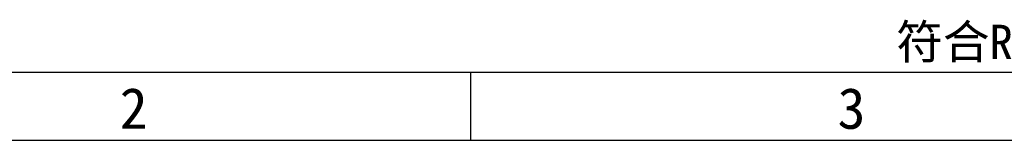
# Model space of a CAD drawing. Header units: millimetres. Extents: x 0 to 420, y 0 to 297.
# Tile 2 of 37: x 72 to 144, y 0 to 9. Entities that reach past the tile are written whole.
import ezdxf

# ---------------------------------------------------------------- set-up
doc = ezdxf.new("R2010")
doc.units = ezdxf.units.MM
doc.header["$LTSCALE"] = 23.1
doc.layers.get('0').update_dxf_attribs({"linetype": 'CONTINUOUS'})
doc.styles.get("Standard").update_dxf_attribs({"font": 'simfang.ttf'})
doc.styles.add('TEXTSTYLE_3', font='simfang.ttf')

msp = doc.modelspace()

# ---------------------------------------------------------------- linework, layer by layer
at = {"color": 7}
for p, q in [((25, 5), (415, 5)), ((104.999, 0), (104.999, 5)), ((420, 0), (0, 0))]:
    msp.add_line(p, q, dxfattribs=at)

# ---------------------------------------------------------------- texts
at = {"color": 3}
msp.add_text('符合RoHS要求(Conform to the requirements of the RoHS).', height=2.5, dxfattribs=at).set_placement((136.109, 5.978))
at = {"color": 3, "style": 'TEXTSTYLE_3'}
for s, p in [('2', (79.318, 0.847)), ('3', (131.817, 0.847))]:
    msp.add_text(s, height=3, dxfattribs=at).set_placement(p)

doc.saveas('drawing.dxf')
